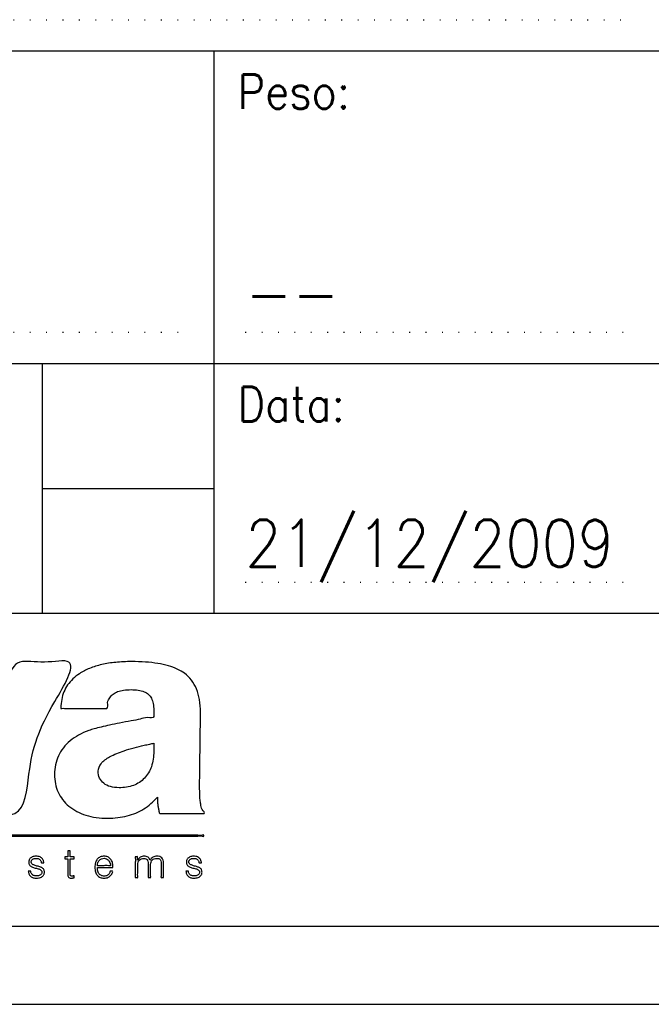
# Model space of a CAD drawing. Header units: inches. Extents: x -1790 to -602, y -1283 to -443.
# Tile 6 of 10: x -874 to -794, y -1283 to -1157. Entities that reach past the tile are written whole.
import ezdxf

# ---------------------------------------------------------------- set-up
doc = ezdxf.new("R2010")
doc.units = ezdxf.units.IN
doc.linetypes.add('DOTTED', pattern=[1, 0, -1])
doc.layers.add('1', color=7, linetype='Continuous')
doc.layers.add('Livello_1', color=7, linetype='Continuous')
doc.styles.add('CONVERTER_11', font='txt.shx', dxfattribs={"width": 0.9})

# ---------------------------------------------------------------- blocks, each defined once
blk = doc.blocks.new('A2', base_point=(3410.011, -4522.536))
at = {"layer": '1', "color": 1, "linetype": 'DOTTED'}
for p, q in [((-804.5, -1220.3), (-698.5, -1220.3)), ((-804.5, -1240.3), (-727.5, -1240.3)), ((-723.5, -1240.3), (-698.5, -1240.3)), ((-723.5, -1256.3), (-698.5, -1256.3))]:
    blk.add_line(p, q, dxfattribs=at)
at = {"layer": '1', "color": 7, "linetype": 'Continuous'}
for p, q in [((-806.5, -1222.3), (-696.5, -1222.3)), ((-725.5, -1248.3), (-725.5, -1222.3)), ((-806.5, -1242.3), (-696.5, -1242.3)), ((-736.5, -1242.3), (-736.5, -1248.3)), ((-736.5, -1248.3), (-736.5, -1258.3)), ((-725.5, -1258.3), (-725.5, -1248.3)), ((-736.5, -1250.3), (-725.5, -1250.3)), ((-696.5, -1258.3), (-806.5, -1258.3)), ((-806.5, -1278.3), (-606.5, -1278.3))]:
    blk.add_line(p, q, dxfattribs=at)
at = {"layer": '1', "color": 2, "linetype": 'Continuous'}
blk.add_line((-811.5, -1283.3), (-601.5, -1283.3), dxfattribs=at)
at = {"layer": 'Livello_1', "color": 7, "linetype": 'Continuous'}
for points in [[(-741.503, -1271.081), (-742.4, -1268.573), (-744.067, -1263.915), (-744.964, -1261.407), (-743.344, -1261.407), (-741.723, -1261.407), (-740.774, -1264.922), (-739.825, -1268.436), (-738.876, -1264.922), (-737.926, -1261.407), (-736.36, -1261.407), (-734.794, -1261.407), (-735.689, -1263.915), (-737.351, -1268.573), (-738.246, -1271.081), (-739.874, -1271.081), (-741.503, -1271.081)], [(-729.123, -1270.045), (-729.54, -1270.461), (-730, -1270.799), (-730.505, -1271.061), (-731.059, -1271.245), (-731.662, -1271.356), (-732.314, -1271.393), (-733.048, -1271.344), (-733.706, -1271.2), (-734.286, -1270.959), (-734.788, -1270.622), (-735.194, -1270.206), (-735.484, -1269.73), (-735.658, -1269.191), (-735.716, -1268.591), (-735.654, -1267.972), (-735.465, -1267.404), (-735.15, -1266.889), (-734.717, -1266.441), (-734.174, -1266.073), (-733.522, -1265.783), (-733.175, -1265.674), (-732.73, -1265.557), (-732.186, -1265.433), (-731.544, -1265.302), (-730.804, -1265.162), (-730.227, -1265.053), (-729.747, -1264.959), (-729.363, -1264.881), (-729.363, -1264.839), (-729.363, -1264.736), (-729.363, -1264.614), (-729.363, -1264.512), (-729.363, -1264.469), (-729.4, -1264.047), (-729.513, -1263.714), (-729.702, -1263.469), (-729.977, -1263.302), (-730.349, -1263.201), (-730.817, -1263.167), (-731.291, -1263.199), (-731.675, -1263.295), (-731.969, -1263.457), (-732.178, -1263.685), (-732.312, -1263.987), (-732.37, -1264.365), (-732.428, -1264.365), (-732.587, -1264.365), (-732.828, -1264.365), (-733.13, -1264.365), (-733.473, -1264.365), (-733.836, -1264.365), (-734.199, -1264.365), (-734.542, -1264.365), (-734.844, -1264.365), (-735.085, -1264.365), (-735.244, -1264.365), (-735.302, -1264.365), (-735.302, -1264.347), (-735.302, -1264.329), (-735.254, -1263.791), (-735.112, -1263.304), (-734.876, -1262.867), (-734.545, -1262.481), (-734.12, -1262.146), (-733.469, -1261.807), (-732.695, -1261.565), (-731.799, -1261.42), (-730.781, -1261.372), (-729.886, -1261.402), (-729.1, -1261.492), (-728.421, -1261.642), (-727.851, -1261.852), (-727.389, -1262.122), (-726.942, -1262.558), (-726.622, -1263.119), (-726.43, -1263.806), (-726.366, -1264.619), (-726.366, -1264.646), (-726.366, -1264.696), (-726.366, -1264.723), (-726.367, -1264.786), (-726.369, -1264.96), (-726.372, -1265.229), (-726.377, -1265.572), (-726.382, -1265.971), (-726.388, -1266.408), (-726.394, -1266.863), (-726.4, -1267.319), (-726.405, -1267.755), (-726.411, -1268.155), (-726.415, -1268.498), (-726.419, -1268.766), (-726.421, -1268.941), (-726.422, -1269.003), (-726.422, -1269.047), (-726.422, -1269.151), (-726.422, -1269.276), (-726.422, -1269.38), (-726.422, -1269.424), (-726.414, -1269.855), (-726.391, -1270.215), (-726.353, -1270.502), (-726.259, -1270.838), (-726.126, -1271.085), (-726.192, -1271.085), (-726.374, -1271.085), (-726.645, -1271.085), (-726.981, -1271.085), (-727.355, -1271.085), (-727.742, -1271.085), (-728.116, -1271.085), (-728.452, -1271.085), (-728.724, -1271.085), (-728.905, -1271.085), (-728.972, -1271.085), (-729.038, -1270.877), (-729.087, -1270.658), (-729.113, -1270.427), (-729.123, -1270.195), (-729.123, -1270.156), (-729.123, -1270.084), (-729.123, -1270.045)], [(-729.363, -1266.587), (-729.622, -1266.648), (-729.975, -1266.727), (-731.264, -1267.077), (-732.184, -1267.469), (-732.736, -1267.904), (-732.92, -1268.382), (-732.83, -1268.822), (-732.561, -1269.158), (-732.137, -1269.371), (-731.584, -1269.442), (-730.656, -1269.29), (-729.955, -1268.83), (-729.511, -1268.096), (-729.363, -1267.122), (-729.363, -1266.983), (-729.363, -1266.726), (-729.363, -1266.587)], [(-776.855, -1272.477), (-776.733, -1272.477), (-776.377, -1272.477), (-775.801, -1272.477), (-775.02, -1272.477), (-774.046, -1272.477), (-772.895, -1272.477), (-771.581, -1272.477), (-770.118, -1272.477), (-768.52, -1272.477), (-766.802, -1272.477), (-764.977, -1272.477), (-763.06, -1272.477), (-761.064, -1272.477), (-759.005, -1272.477), (-756.896, -1272.477), (-754.752, -1272.477), (-752.586, -1272.477), (-750.414, -1272.477), (-748.248, -1272.477), (-746.104, -1272.477), (-743.995, -1272.477), (-741.936, -1272.477), (-739.94, -1272.477), (-738.023, -1272.477), (-736.198, -1272.477), (-734.48, -1272.477), (-732.882, -1272.477), (-731.419, -1272.477), (-730.105, -1272.477), (-728.954, -1272.477), (-727.98, -1272.477), (-727.199, -1272.477), (-726.623, -1272.477), (-726.267, -1272.477), (-726.145, -1272.477), (-726.145, -1272.509), (-726.145, -1272.542), (-726.267, -1272.542), (-726.623, -1272.542), (-727.199, -1272.542), (-727.98, -1272.542), (-728.954, -1272.542), (-730.105, -1272.542), (-731.419, -1272.542), (-732.882, -1272.542), (-734.48, -1272.542), (-736.198, -1272.542), (-738.023, -1272.542), (-739.94, -1272.542), (-741.936, -1272.542), (-743.995, -1272.542), (-746.104, -1272.542), (-748.248, -1272.542), (-750.414, -1272.542), (-752.586, -1272.542), (-754.752, -1272.542), (-756.896, -1272.542), (-759.005, -1272.542), (-761.064, -1272.542), (-763.06, -1272.542), (-764.977, -1272.542), (-766.802, -1272.542), (-768.52, -1272.542), (-770.118, -1272.542), (-771.581, -1272.542), (-772.895, -1272.542), (-774.046, -1272.542), (-775.02, -1272.542), (-775.801, -1272.542), (-776.377, -1272.542), (-776.733, -1272.542), (-776.855, -1272.542), (-776.855, -1272.509), (-776.855, -1272.477)], [(-737.392, -1274.777), (-737.38, -1274.777), (-737.352, -1274.777), (-737.314, -1274.777), (-737.277, -1274.777), (-737.249, -1274.777), (-737.237, -1274.777), (-737.223, -1274.863), (-737.188, -1274.938), (-737.132, -1275.001), (-737.06, -1275.049), (-736.976, -1275.078), (-736.879, -1275.087), (-736.776, -1275.08), (-736.688, -1275.058), (-736.616, -1275.021), (-736.563, -1274.972), (-736.531, -1274.913), (-736.52, -1274.843), (-736.53, -1274.791), (-736.56, -1274.743), (-736.609, -1274.7), (-736.678, -1274.66), (-736.767, -1274.625), (-736.876, -1274.595), (-736.879, -1274.594), (-736.882, -1274.594), (-737.013, -1274.558), (-737.121, -1274.521), (-737.205, -1274.482), (-737.266, -1274.442), (-737.32, -1274.379), (-737.352, -1274.302), (-737.363, -1274.211), (-737.355, -1274.129), (-737.331, -1274.055), (-737.291, -1273.989), (-737.236, -1273.931), (-737.142, -1273.872), (-737.031, -1273.836), (-736.903, -1273.824), (-736.764, -1273.837), (-736.644, -1273.874), (-736.546, -1273.936), (-736.486, -1273.998), (-736.442, -1274.071), (-736.413, -1274.154), (-736.398, -1274.248), (-736.41, -1274.248), (-736.439, -1274.248), (-736.477, -1274.248), (-736.515, -1274.248), (-736.544, -1274.248), (-736.555, -1274.248), (-736.571, -1274.165), (-736.605, -1274.094), (-736.657, -1274.037), (-736.725, -1273.995), (-736.808, -1273.969), (-736.906, -1273.961), (-736.991, -1273.968), (-737.064, -1273.989), (-737.125, -1274.023), (-737.17, -1274.07), (-737.197, -1274.125), (-737.206, -1274.189), (-737.196, -1274.246), (-737.166, -1274.298), (-737.115, -1274.344), (-737.044, -1274.386), (-736.953, -1274.422), (-736.842, -1274.453), (-736.8, -1274.463), (-736.77, -1274.469), (-736.665, -1274.5), (-736.577, -1274.533), (-736.506, -1274.57), (-736.453, -1274.61), (-736.403, -1274.674), (-736.373, -1274.752), (-736.363, -1274.846), (-736.372, -1274.927), (-736.398, -1275), (-736.442, -1275.065), (-736.504, -1275.122), (-736.607, -1275.182), (-736.729, -1275.217), (-736.872, -1275.229), (-736.982, -1275.221), (-737.081, -1275.198), (-737.169, -1275.16), (-737.245, -1275.106), (-737.307, -1275.039), (-737.352, -1274.962), (-737.38, -1274.875), (-737.392, -1274.777)], [(-734.713, -1273.475), (-734.713, -1273.503), (-734.713, -1273.574), (-734.713, -1273.666), (-734.713, -1273.759), (-734.713, -1273.83), (-734.713, -1273.858), (-734.687, -1273.858), (-734.626, -1273.858), (-734.552, -1273.858), (-734.491, -1273.858), (-734.465, -1273.858), (-734.465, -1273.878), (-734.465, -1273.921), (-734.465, -1273.964), (-734.465, -1273.984), (-734.491, -1273.984), (-734.552, -1273.984), (-734.626, -1273.984), (-734.687, -1273.984), (-734.713, -1273.984), (-734.713, -1274.011), (-734.713, -1274.085), (-734.713, -1274.194), (-734.713, -1274.326), (-734.713, -1274.47), (-734.713, -1274.614), (-734.713, -1274.747), (-734.713, -1274.856), (-734.713, -1274.93), (-734.713, -1274.957), (-734.707, -1275.028), (-734.691, -1275.07), (-734.661, -1275.09), (-734.615, -1275.097), (-734.589, -1275.096), (-734.561, -1275.093), (-734.522, -1275.086), (-734.467, -1275.075), (-734.466, -1275.094), (-734.466, -1275.136), (-734.466, -1275.179), (-734.465, -1275.198), (-734.519, -1275.211), (-734.568, -1275.22), (-734.613, -1275.225), (-734.656, -1275.227), (-734.755, -1275.212), (-734.819, -1275.168), (-734.855, -1275.086), (-734.867, -1274.957), (-734.867, -1274.93), (-734.867, -1274.856), (-734.867, -1274.747), (-734.867, -1274.614), (-734.867, -1274.47), (-734.867, -1274.326), (-734.867, -1274.194), (-734.867, -1274.085), (-734.867, -1274.011), (-734.867, -1273.984), (-734.886, -1273.984), (-734.931, -1273.984), (-734.985, -1273.984), (-735.03, -1273.984), (-735.049, -1273.984), (-735.049, -1273.964), (-735.049, -1273.921), (-735.049, -1273.878), (-735.049, -1273.858), (-735.03, -1273.858), (-734.985, -1273.858), (-734.931, -1273.858), (-734.886, -1273.858), (-734.867, -1273.858), (-734.867, -1273.83), (-734.867, -1273.759), (-734.867, -1273.666), (-734.867, -1273.574), (-734.867, -1273.503), (-734.867, -1273.475), (-734.843, -1273.475), (-734.79, -1273.475), (-734.737, -1273.475), (-734.713, -1273.475)], [(-732.973, -1274.555), (-732.973, -1274.559), (-732.973, -1274.563), (-732.96, -1274.715), (-732.92, -1274.844), (-732.855, -1274.952), (-732.791, -1275.016), (-732.717, -1275.061), (-732.632, -1275.088), (-732.538, -1275.097), (-732.439, -1275.088), (-732.352, -1275.059), (-732.276, -1275.012), (-732.215, -1274.949), (-732.172, -1274.872), (-732.148, -1274.781), (-732.136, -1274.781), (-732.108, -1274.781), (-732.07, -1274.781), (-732.033, -1274.781), (-732.005, -1274.781), (-731.993, -1274.781), (-732.024, -1274.907), (-732.083, -1275.016), (-732.169, -1275.107), (-732.278, -1275.175), (-732.405, -1275.216), (-732.548, -1275.229), (-732.677, -1275.218), (-732.791, -1275.183), (-732.891, -1275.125), (-732.975, -1275.044), (-733.043, -1274.943), (-733.091, -1274.824), (-733.12, -1274.687), (-733.13, -1274.532), (-733.12, -1274.374), (-733.091, -1274.235), (-733.042, -1274.114), (-732.974, -1274.011), (-732.889, -1273.929), (-732.789, -1273.871), (-732.674, -1273.836), (-732.543, -1273.824), (-732.416, -1273.835), (-732.304, -1273.869), (-732.207, -1273.925), (-732.125, -1274.003), (-732.059, -1274.101), (-732.012, -1274.218), (-731.984, -1274.352), (-731.974, -1274.504), (-731.974, -1274.512), (-731.974, -1274.529), (-731.974, -1274.547), (-731.974, -1274.555), (-731.989, -1274.555), (-732.03, -1274.555), (-732.092, -1274.555), (-732.172, -1274.555), (-732.266, -1274.555), (-732.367, -1274.555), (-732.474, -1274.555), (-732.58, -1274.555), (-732.682, -1274.555), (-732.775, -1274.555), (-732.855, -1274.555), (-732.917, -1274.555), (-732.958, -1274.555), (-732.973, -1274.555)], [(-730.544, -1275.193), (-730.544, -1275.094), (-730.544, -1274.847), (-730.544, -1274.525), (-730.544, -1274.204), (-730.544, -1273.957), (-730.544, -1273.858), (-730.472, -1273.858), (-730.4, -1273.858), (-730.4, -1273.915), (-730.4, -1274.022), (-730.4, -1274.079), (-730.322, -1273.97), (-730.224, -1273.89), (-730.108, -1273.841), (-729.977, -1273.824), (-729.84, -1273.841), (-729.728, -1273.893), (-729.646, -1273.975), (-729.596, -1274.086), (-729.519, -1273.974), (-729.42, -1273.891), (-729.302, -1273.841), (-729.167, -1273.824), (-728.977, -1273.851), (-728.842, -1273.933), (-728.762, -1274.069), (-728.735, -1274.262), (-728.735, -1274.359), (-728.735, -1274.59), (-728.735, -1274.865), (-728.735, -1275.096), (-728.735, -1275.193), (-728.813, -1275.193), (-728.892, -1275.193), (-728.892, -1275.097), (-728.892, -1274.87), (-728.892, -1274.598), (-728.892, -1274.371), (-728.892, -1274.275), (-728.908, -1274.13), (-728.957, -1274.034), (-729.043, -1273.979), (-729.172, -1273.961), (-729.331, -1273.988), (-729.456, -1274.07), (-729.536, -1274.196), (-729.563, -1274.357), (-729.563, -1274.443), (-729.563, -1274.651), (-729.563, -1274.898), (-729.563, -1275.106), (-729.563, -1275.193), (-729.64, -1275.193), (-729.717, -1275.193), (-729.717, -1275.099), (-729.717, -1274.875), (-729.717, -1274.608), (-729.717, -1274.384), (-729.717, -1274.29), (-729.734, -1274.145), (-729.786, -1274.044), (-729.873, -1273.983), (-729.998, -1273.963), (-730.156, -1273.991), (-730.282, -1274.075), (-730.363, -1274.204), (-730.39, -1274.368), (-730.39, -1274.453), (-730.39, -1274.658), (-730.39, -1274.902), (-730.39, -1275.107), (-730.39, -1275.193), (-730.467, -1275.193), (-730.544, -1275.193)], [(-727.3, -1274.777), (-727.288, -1274.777), (-727.26, -1274.777), (-727.223, -1274.777), (-727.185, -1274.777), (-727.157, -1274.777), (-727.145, -1274.777), (-727.131, -1274.863), (-727.096, -1274.938), (-727.04, -1275.001), (-726.969, -1275.049), (-726.884, -1275.078), (-726.787, -1275.087), (-726.684, -1275.08), (-726.596, -1275.058), (-726.524, -1275.021), (-726.471, -1274.972), (-726.439, -1274.913), (-726.428, -1274.843), (-726.438, -1274.791), (-726.468, -1274.743), (-726.517, -1274.7), (-726.586, -1274.66), (-726.675, -1274.625), (-726.784, -1274.595), (-726.787, -1274.594), (-726.79, -1274.594), (-726.921, -1274.558), (-727.029, -1274.521), (-727.113, -1274.482), (-727.174, -1274.442), (-727.228, -1274.379), (-727.26, -1274.302), (-727.271, -1274.211), (-727.263, -1274.129), (-727.239, -1274.055), (-727.199, -1273.989), (-727.144, -1273.931), (-727.05, -1273.872), (-726.939, -1273.836), (-726.811, -1273.824), (-726.672, -1273.837), (-726.552, -1273.874), (-726.454, -1273.936), (-726.394, -1273.998), (-726.35, -1274.071), (-726.321, -1274.154), (-726.307, -1274.248), (-726.318, -1274.248), (-726.347, -1274.248), (-726.385, -1274.248), (-726.423, -1274.248), (-726.452, -1274.248), (-726.463, -1274.248), (-726.479, -1274.165), (-726.513, -1274.094), (-726.565, -1274.037), (-726.634, -1273.995), (-726.716, -1273.969), (-726.814, -1273.961), (-726.899, -1273.968), (-726.972, -1273.989), (-727.033, -1274.023), (-727.078, -1274.07), (-727.105, -1274.125), (-727.114, -1274.189), (-727.104, -1274.246), (-727.074, -1274.298), (-727.023, -1274.344), (-726.952, -1274.386), (-726.861, -1274.422), (-726.75, -1274.453), (-726.708, -1274.463), (-726.678, -1274.469), (-726.573, -1274.5), (-726.485, -1274.533), (-726.414, -1274.57), (-726.361, -1274.61), (-726.311, -1274.674), (-726.281, -1274.752), (-726.271, -1274.846), (-726.28, -1274.927), (-726.306, -1275), (-726.35, -1275.065), (-726.412, -1275.122), (-726.515, -1275.182), (-726.637, -1275.217), (-726.78, -1275.229), (-726.89, -1275.221), (-726.989, -1275.198), (-727.077, -1275.16), (-727.153, -1275.106), (-727.215, -1275.039), (-727.26, -1274.962), (-727.288, -1274.875), (-727.3, -1274.777)], [(-732.97, -1274.431), (-732.84, -1274.431), (-732.552, -1274.431), (-732.265, -1274.432), (-732.134, -1274.432), (-732.169, -1274.235), (-732.254, -1274.085), (-732.382, -1273.99), (-732.546, -1273.958), (-732.712, -1273.99), (-732.844, -1274.086), (-732.933, -1274.237), (-732.97, -1274.431)]]:
    blk.add_spline(points, degree=3, dxfattribs=at)
at = {"layer": '1', "color": 1, "style": 'CONVERTER_11', "width": 0.9}
blk.add_text('--', height=3, dxfattribs=at).set_placement((-723.5, -1239.3))
at = {"layer": '1', "color": 7, "style": 'CONVERTER_11', "width": 0.9}
blk.add_text('21/12/2009', height=3, dxfattribs=at).set_placement((-723.5, -1255.3))
at = {"layer": '1', "color": 1, "char_height": 2.2, "attachment_point": 1, "line_spacing_factor": 1.320528, "style": 'CONVERTER_11'}
for s, insert in [('Peso:', (-724, -1223.8)), ('Data:', (-724, -1243.8))]:
    blk.add_mtext(s, dxfattribs=dict(at, insert=insert))
blk = doc.blocks.new('1')
blk.add_blockref('A2', (3410.011, -4522.536))

msp = doc.modelspace()

# ---------------------------------------------------------------- block references
at = {"xscale": 2, "yscale": 2, "zscale": 2}
msp.add_blockref('1', (601.5, 1283.3), dxfattribs=at)

doc.saveas('drawing.dxf')
